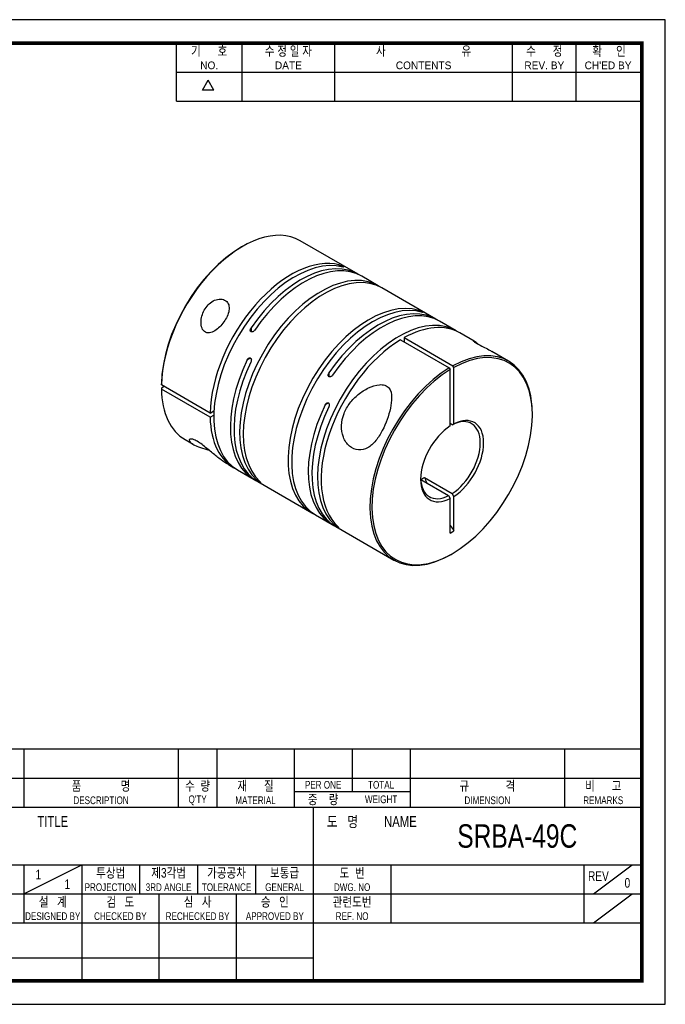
# Model space of a CAD drawing. Header units: millimetres. Extents: x 0 to 297, y 0 to 210.
# Tile 2 of 2: x 159 to 297, y 0 to 210. Entities that reach past the tile are written whole.
import ezdxf
from ezdxf.enums import TextEntityAlignment as Align

# ---------------------------------------------------------------- set-up
doc = ezdxf.new("R2010")
doc.units = ezdxf.units.MM
doc.header["$LTSCALE"] = 5
doc.layers.get('0').update_dxf_attribs({"linetype": 'CONTINUOUS'})
doc.layers.add('BM', color=2, linetype='CONTINUOUS')
doc.layers.add('D', color=7, linetype='CONTINUOUS')
doc.styles.get("Standard").update_dxf_attribs({"font": 'Gulim.ttf', "width": 0.8, "height": 3})

msp = doc.modelspace()

# ---------------------------------------------------------------- linework, layer by layer
for p, q in [((192.71392, 192.64074), (192.71392, 205)), ((206.72109, 192.64074), (206.72109, 205)), ((226.49591, 192.64074), (226.49591, 205)), ((264.39765, 192.64074), (264.39765, 205)), ((277.99284, 192.64074), (277.99284, 205)), ((192.71392, 198.82037), (291.58802, 198.82037)), ((198.25647, 194.97648), (199.49239, 197.11716)), ((200.72832, 194.97648), (199.49239, 197.11716)), ((200.72832, 194.97648), (198.25647, 194.97648)), ((192.71392, 192.64074), (291.58802, 192.64074)), ((292, 54.43705), (147.8086, 54.43705)), ((160.16787, 54.43705), (160.16787, 42.07779)), ((193.1259, 54.43705), (193.1259, 42.07779)), ((201.36541, 54.43705), (201.36541, 42.07779)), ((217.84443, 54.43705), (217.84443, 42.07779)), ((230.20369, 54.43705), (230.20369, 45.37359)), ((242.56295, 54.43705), (242.56295, 42.07779)), ((275.52098, 54.43705), (275.52098, 42.07779)), ((147.8086, 48.25742), (292, 48.25742)), ((217.84443, 45.37359), (242.56295, 45.37359)), ((147.8086, 42.07779), (292, 42.07779)), ((221.96418, 5), (221.96418, 42.07779)), ((147.8086, 29.71852), (292, 29.71852)), ((160.16787, 23.53889), (172.52713, 29.71852)), ((160.16787, 29.71852), (160.16787, 17.35926)), ((172.52713, 29.71852), (172.52713, 5)), ((184.88639, 29.71852), (184.88639, 23.53889)), ((197.24565, 29.71852), (197.24565, 23.53889)), ((209.60492, 29.71852), (209.60492, 23.53889)), ((238.4432, 29.71852), (238.4432, 17.35926)), ((279.64074, 29.71852), (279.64074, 17.35926)), ((281.70061, 23.53889), (289.94012, 29.71852)), ((147.8086, 23.53889), (221.96418, 23.53889)), ((189.00615, 23.53889), (189.00615, 5)), ((205.48516, 23.53889), (205.48516, 5)), ((221.96418, 23.53889), (292, 23.53889)), ((281.70061, 17.35926), (289.94012, 23.53889)), ((147.8086, 17.35926), (292, 17.35926)), ((147.8086, 9.87984), (221.96418, 9.87984))]:
    msp.add_line(p, q)
msp.add_lwpolyline([(297, 210), (0, 210), (0, 0), (297, 0)], close=True)
msp.add_lwpolyline([(292, 205, 0.8, 0.8, 0), (5, 205, 0.8, 0.8, 0), (5, 5, 0.8, 0.8, 0), (292, 5, 0.8, 0.8, 0)], format="xyseb", close=True)
at = {"layer": 'BM', "ltscale": 25.4}
for p, q in [((231.46889, 155.72337), (219.09452, 162.86772)), ((206.84452, 161.65426), (206.63239, 161.53179)), ((227.45668, 157.42343), (227.45668, 157.70245)), ((235.78224, 153.23306), (232.24671, 155.2743)), ((248.0859, 146.12954), (236.56006, 152.78399)), ((244.42725, 147.76124), (244.42725, 148.00651)), ((252.39925, 143.63923), (248.86372, 145.68047)), ((208.64764, 144.25063), (208.64764, 143.4453)), ((256.22517, 141.43033), (253.17707, 143.19015)), ((240.53816, 141.74712), (250.93263, 135.74587)), ((241.31598, 142.19619), (251.71045, 136.19494)), ((241.31598, 142.19619), (241.31598, 141.29805)), ((263.57154, 137.1889), (260.01955, 139.23964)), ((208.52484, 137.84373), (207.82741, 137.44106)), ((225.26465, 134.65679), (225.26465, 133.85147)), ((250.93263, 135.74587), (251.14476, 135.37838)), ((251.14476, 123.36798), (251.14476, 135.37838)), ((251.92258, 135.82746), (251.71045, 136.19494)), ((251.92258, 123.81705), (251.92258, 135.82746)), ((189.52477, 132.09961), (189.52482, 132.34459)), ((199.91924, 126.09836), (189.52477, 132.09961)), ((189.52482, 131.44644), (189.52477, 131.20146)), ((199.91924, 125.20021), (189.52477, 131.20146)), ((190.09046, 131.77301), (189.52482, 131.44644)), ((225.14185, 128.24989), (224.44442, 127.84723)), ((199.91924, 126.09836), (200.73202, 126.56762)), ((199.91924, 125.20021), (200.69706, 125.64928)), ((268.64565, 125.72841), (268.64565, 125.97336)), ((251.56903, 123.6122), (251.14476, 123.85715)), ((251.56903, 123.6122), (251.92258, 123.81705)), ((194.59452, 120.43247), (196.27675, 119.46124)), ((203.80761, 115.1133), (204.98899, 114.43123)), ((205.76681, 113.98215), (209.30234, 111.94091)), ((209.80731, 111.88472), (210.01972, 112.00736)), ((210.08016, 111.49184), (221.606, 104.83739)), ((244.8433, 111.92768), (250.79121, 108.49366)), ((245.62112, 112.37676), (251.56903, 108.94273)), ((250.79121, 108.49366), (251.14476, 107.88056)), ((251.14476, 100.51908), (251.14476, 107.88056)), ((251.92258, 108.32963), (251.56903, 108.94273)), ((251.92258, 100.96816), (251.92258, 108.32963)), ((222.38382, 104.38832), (225.91935, 102.34708)), ((226.42432, 102.29089), (226.63673, 102.41352)), ((226.69717, 101.898), (239.07154, 94.75366)), ((251.14476, 100.51908), (251.92258, 100.96816)), ((251.32154, 95.96711), (251.53367, 96.08959))]:
    msp.add_line(p, q, dxfattribs=at)
msp.add_arc((242.67315, 116.58463), 5.13777, 294.9855948, 305.0144052, dxfattribs=at)
for centre, major_axis, start_param, end_param in [((206.84452, 141.6501), (12.25, 21.21762), 0, 2.333743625), ((206.63239, 141.77257), (12.1, 20.95781), 0.785398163, 2.33346526), ((218.01681, 135.19977), (12.25, 21.21762), 0.154592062, 3.141592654), ((217.23899, 135.64885), (-12.25, -21.21762), 3.296184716, 5.475336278), ((219.21889, 134.50575), (-12.25, -21.21762), 3.109839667, 4.583308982), ((219.99671, 134.05668), (-12.25, -21.21762), 3.141592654, 4.583308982), ((223.53224, 132.01544), (-12.25, -21.21762), 3.109839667, 6.154105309), ((224.31006, 131.56636), (-12.25, -21.21762), 3.141592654, 6.154105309), ((233.856, 126.05501), (12.25, 21.21762), 0.129079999, 3.173345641), ((234.63382, 125.60594), (12.25, 21.21762), 0.129079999, 3.141592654), ((235.8359, 124.91192), (-12.25, -21.21762), 3.109839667, 4.583308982), ((236.61372, 124.46284), (-12.25, -21.21762), 3.141592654, 4.583308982), ((240.14925, 122.4216), (-12.25, -21.21762), 3.109839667, 6.154105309), ((240.92707, 121.97253), (-12.25, -21.21762), 3.141592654, 3.904539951), ((240.92707, 121.97253), (12.25, 21.21762), 0.807849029, 3.012512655), ((251.53367, 115.84881), (12.1, 20.95781), 0.808127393, 7.045854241), ((251.32154, 115.97128), (-12.25, -21.21762), 2.35619449, 3.904539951), ((221.55234, 133.15853), (12.25, 21.21762), 1.699876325, 3.173345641), ((222.33016, 132.70946), (12.25, 21.21762), 1.699876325, 3.141592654), ((251.32154, 115.97128), (-12.25, -21.21762), 3.949441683, 7.068583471), ((206.84452, 141.6501), (12.25, 21.21762), 2.378645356, 3.141592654), ((238.16935, 123.5647), (12.25, 21.21762), 1.699876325, 3.173345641), ((238.94717, 123.11562), (12.25, 21.21762), 1.699876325, 3.141592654), ((217.23899, 135.64885), (12.25, 21.21762), 2.378645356, 3.173345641), ((251.18012, 116.05293), (-4.5, -7.79423), 0.846547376, 3.865841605), ((251.53367, 115.84881), (-4.75, -8.22724), 0.843325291, 3.869063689), ((251.53367, 115.84881), (4.75, 8.22724), 0.843325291, 3.869063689), ((251.18012, 116.05293), (4.5, 7.79423), 2.383600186, 3.865841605), ((267.83248, 116.27747), (-18.75, 32.47595), 1.363240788, 1.398676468), ((267.83248, 116.27747), (-18.75, 32.47595), 1.675499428, 1.712693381)]:
    msp.add_ellipse(centre, major_axis=major_axis, ratio=0.577350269, start_param=start_param, end_param=end_param, dxfattribs=at)
for points, knots in [([(227.45668, 157.70245), (227.50977, 157.68833), (227.57442, 157.66713), (227.6459, 157.64033), (227.71747, 157.6135), (227.79862, 157.57998), (227.88159, 157.54268), (227.93514, 157.5186), (227.99079, 157.49235), (228.04427, 157.46581), (228.0981, 157.43911), (228.15137, 157.41126), (228.1977, 157.38553), (228.21044, 157.37845), (228.22275, 157.37148), (228.2345, 157.36469), (228.27155, 157.3433), (228.3036, 157.32337), (228.32817, 157.30651), (228.35265, 157.28971), (228.37045, 157.27548), (228.38138, 157.26431), (228.39315, 157.25228), (228.39732, 157.24348), (228.39494, 157.23773), (228.39208, 157.23081), (228.37976, 157.22813), (228.36, 157.22907), (228.33623, 157.2302), (228.30118, 157.23658), (228.25775, 157.24738), (228.25026, 157.24925), (228.24251, 157.25124), (228.2345, 157.25337)], [0, 0, 0, 0, 0.144342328, 0.144342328, 0.144342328, 0.289400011, 0.289400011, 0.289400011, 0.382151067, 0.382151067, 0.382151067, 0.475889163, 0.475889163, 0.475889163, 0.501187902, 0.501187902, 0.501187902, 0.582084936, 0.582084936, 0.582084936, 0.662509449, 0.662509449, 0.662509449, 0.749041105, 0.749041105, 0.749041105, 0.853152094, 0.853152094, 0.853152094, 0.978588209, 0.978588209, 0.978588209, 1, 1, 1, 1]), ([(198.85421, 148.34862), (198.35747, 147.56719), (198.05872, 146.68012), (197.95546, 145.35841), (197.9801, 144.91047), (198.20029, 144.09043), (198.40455, 143.71438), (199.00554, 143.24537), (199.39886, 143.16784), (200.17307, 143.27819), (200.55979, 143.44819), (201.66058, 144.12784), (202.31857, 144.79405), (203.38646, 146.28165), (203.80835, 147.14002), (204.00033, 148.38348), (203.98842, 148.79404), (203.76571, 149.51942), (203.55283, 149.83389), (202.95036, 150.27486), (202.56567, 150.39762), (201.73874, 150.42574), (201.29783, 150.33135), (200.06072, 149.80069), (199.35096, 149.13004), (198.85421, 148.34862)], [0, 0, 0, 0, 0.125, 0.125, 0.1875, 0.1875, 0.25, 0.25, 0.3125, 0.3125, 0.375, 0.375, 0.5, 0.5, 0.625, 0.625, 0.6875, 0.6875, 0.75, 0.75, 0.8125, 0.8125, 0.875, 0.875, 1, 1, 1, 1]), ([(244.42725, 148.00651), (244.47927, 147.99028), (244.54232, 147.96723), (244.61216, 147.93886), (244.67318, 147.91406), (244.74104, 147.88453), (244.81145, 147.85197), (244.8665, 147.82651), (244.92447, 147.79857), (244.98113, 147.77009), (245.02816, 147.74645), (245.07539, 147.72186), (245.11878, 147.69839), (245.14946, 147.68178), (245.17873, 147.66546), (245.20506, 147.65026), (245.24163, 147.62915), (245.27333, 147.60971), (245.2977, 147.59353), (245.32198, 147.5774), (245.33975, 147.56403), (245.35086, 147.55376), (245.36557, 147.54019), (245.36918, 147.53161), (245.36372, 147.52744), (245.35685, 147.52219), (245.33553, 147.52368), (245.30366, 147.53049), (245.2777, 147.53604), (245.24429, 147.5452), (245.20506, 147.55744)], [0, 0, 0, 0, 0.14226594, 0.14226594, 0.14226594, 0.266443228, 0.266443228, 0.266443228, 0.363307, 0.363307, 0.363307, 0.443608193, 0.443608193, 0.443608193, 0.500035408, 0.500035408, 0.500035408, 0.579014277, 0.579014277, 0.579014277, 0.657494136, 0.657494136, 0.657494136, 0.761699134, 0.761699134, 0.761699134, 0.893339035, 0.893339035, 0.893339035, 1, 1, 1, 1]), ([(209.42546, 143.80155), (209.37344, 143.72525), (209.31039, 143.65377), (209.24054, 143.59318), (209.17952, 143.54025), (209.11167, 143.49428), (209.04126, 143.46102), (208.9862, 143.43502), (208.92824, 143.41627), (208.87158, 143.40836), (208.82455, 143.40179), (208.77732, 143.40266), (208.73393, 143.41219), (208.70325, 143.41894), (208.67397, 143.4301), (208.64764, 143.4453), (208.61108, 143.46641), (208.57937, 143.496), (208.55501, 143.53081), (208.53072, 143.56549), (208.51296, 143.60614), (208.50185, 143.64916), (208.48714, 143.70608), (208.48353, 143.76867), (208.48899, 143.83123), (208.49586, 143.9101), (208.51718, 143.99138), (208.54904, 144.06862), (208.575, 144.13156), (208.60842, 144.19309), (208.64764, 144.25063)], [0, 0, 0, 0, 0.14226594, 0.14226594, 0.14226594, 0.266443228, 0.266443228, 0.266443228, 0.363307, 0.363307, 0.363307, 0.443608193, 0.443608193, 0.443608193, 0.500035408, 0.500035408, 0.500035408, 0.579014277, 0.579014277, 0.579014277, 0.657494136, 0.657494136, 0.657494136, 0.761699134, 0.761699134, 0.761699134, 0.893339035, 0.893339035, 0.893339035, 1, 1, 1, 1]), ([(257.17504, 140.74361), (256.99389, 140.88712), (256.83217, 141.0123), (256.30843, 141.39713), (256.06291, 141.53291), (256.02014, 141.4942), (256.06272, 141.43931), (256.35315, 141.22121), (256.61019, 141.05611), (257.31714, 140.65957), (257.74559, 140.43873), (258.56509, 140.01964), (258.96417, 139.81614), (259.57798, 139.48844), (259.81065, 139.35975), (260.02759, 139.23435)], [0.4537232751, 0.4537232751, 0.4537232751, 0.4537232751, 0.5, 0.5, 0.625, 0.625, 0.6875, 0.6875, 0.75, 0.75, 0.8125, 0.8125, 0.875, 0.875, 0.9166662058, 0.9166662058, 0.9166662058, 0.9166662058]), ([(207.82741, 137.44106), (207.86748, 137.52427), (207.91896, 137.60243), (207.97846, 137.66899), (208.03044, 137.72714), (208.08994, 137.77793), (208.15335, 137.81523), (208.20292, 137.8444), (208.2561, 137.86591), (208.3091, 137.87594), (208.35309, 137.88426), (208.398, 137.88474), (208.44002, 137.87599), (208.46974, 137.8698), (208.49851, 137.85893), (208.52484, 137.84373), (208.56141, 137.82262), (208.59409, 137.79246), (208.62029, 137.7566), (208.6464, 137.72086), (208.66686, 137.67865), (208.68131, 137.63371), (208.70042, 137.57425), (208.70965, 137.50841), (208.71053, 137.44219), (208.71165, 137.35871), (208.69969, 137.27202), (208.67786, 137.18898), (208.66008, 137.12132), (208.63544, 137.05473), (208.60523, 136.99199)], [0, 0, 0, 0, 0.14226594, 0.14226594, 0.14226594, 0.266443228, 0.266443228, 0.266443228, 0.363307, 0.363307, 0.363307, 0.443608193, 0.443608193, 0.443608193, 0.500035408, 0.500035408, 0.500035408, 0.579014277, 0.579014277, 0.579014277, 0.657494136, 0.657494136, 0.657494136, 0.761699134, 0.761699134, 0.761699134, 0.893339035, 0.893339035, 0.893339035, 1, 1, 1, 1]), ([(226.04247, 134.20772), (225.99045, 134.13141), (225.9274, 134.05993), (225.85755, 133.99935), (225.79653, 133.94642), (225.72868, 133.90044), (225.65827, 133.86719), (225.60321, 133.84118), (225.54525, 133.82244), (225.48859, 133.81453), (225.44156, 133.80796), (225.39432, 133.80882), (225.35094, 133.81836), (225.32026, 133.8251), (225.29098, 133.83626), (225.26465, 133.85147), (225.22809, 133.87258), (225.19638, 133.90216), (225.17201, 133.93697), (225.14773, 133.97165), (225.12997, 134.01231), (225.11885, 134.05532), (225.10415, 134.11224), (225.10054, 134.17483), (225.10599, 134.2374), (225.11287, 134.31626), (225.13419, 134.39754), (225.16605, 134.47479), (225.19201, 134.53773), (225.22543, 134.59926), (225.26465, 134.65679)], [0, 0, 0, 0, 0.14226594, 0.14226594, 0.14226594, 0.266443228, 0.266443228, 0.266443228, 0.363307, 0.363307, 0.363307, 0.443608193, 0.443608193, 0.443608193, 0.500035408, 0.500035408, 0.500035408, 0.579014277, 0.579014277, 0.579014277, 0.657494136, 0.657494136, 0.657494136, 0.761699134, 0.761699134, 0.761699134, 0.893339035, 0.893339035, 0.893339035, 1, 1, 1, 1]), ([(236.64626, 122.35874), (237.45101, 123.90094), (238.02629, 125.54689), (238.53202, 127.91884), (238.64083, 128.7042), (238.62014, 130.19271), (238.49286, 130.92291), (237.84872, 131.71711), (237.55519, 131.92075), (236.84863, 132.15405), (236.44896, 132.1832), (235.24453, 132.09331), (234.42801, 131.81589), (232.90959, 131.08379), (232.18363, 130.61104), (230.87007, 129.53319), (230.27272, 128.92251), (229.22693, 127.546), (228.79663, 126.80489), (228.1618, 125.19206), (227.96915, 124.3443), (227.90513, 122.60691), (228.04089, 121.74651), (228.63362, 120.21406), (229.09416, 119.54033), (230.20923, 118.57876), (230.86852, 118.28754), (232.20557, 118.16879), (232.8844, 118.33789), (234.15046, 119.04733), (234.7394, 119.58497), (235.78544, 120.85752), (236.24389, 121.58764), (236.64626, 122.35874)], [0, 0, 0, 0, 0.125, 0.125, 0.1875, 0.1875, 0.25, 0.25, 0.28125, 0.28125, 0.3125, 0.3125, 0.375, 0.375, 0.4375, 0.4375, 0.5, 0.5, 0.5625, 0.5625, 0.625, 0.625, 0.6875, 0.6875, 0.75, 0.75, 0.8125, 0.8125, 0.875, 0.875, 0.9375, 0.9375, 1, 1, 1, 1]), ([(224.44442, 127.84723), (224.48449, 127.93043), (224.53597, 128.00859), (224.59547, 128.07515), (224.64745, 128.1333), (224.70695, 128.1841), (224.77036, 128.2214), (224.81993, 128.25056), (224.87311, 128.27207), (224.92611, 128.2821), (224.9701, 128.29042), (225.015, 128.2909), (225.05703, 128.28215), (225.08675, 128.27597), (225.11552, 128.26509), (225.14185, 128.24989), (225.17842, 128.22878), (225.2111, 128.19863), (225.2373, 128.16276), (225.26341, 128.12703), (225.28387, 128.08481), (225.29832, 128.03987), (225.31743, 127.98041), (225.32666, 127.91457), (225.32754, 127.84835), (225.32865, 127.76488), (225.3167, 127.67819), (225.29487, 127.59515), (225.27709, 127.52749), (225.25245, 127.46089), (225.22224, 127.39816)], [0, 0, 0, 0, 0.14226594, 0.14226594, 0.14226594, 0.266443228, 0.266443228, 0.266443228, 0.363307, 0.363307, 0.363307, 0.443608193, 0.443608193, 0.443608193, 0.500035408, 0.500035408, 0.500035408, 0.579014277, 0.579014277, 0.579014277, 0.657494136, 0.657494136, 0.657494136, 0.761699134, 0.761699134, 0.761699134, 0.893339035, 0.893339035, 0.893339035, 1, 1, 1, 1]), ([(203.81302, 115.11017), (203.31525, 115.39758), (202.79274, 115.74412), (201.66245, 116.56627), (201.05078, 117.05138), (199.79473, 118.08344), (199.13386, 118.64851), (198.10557, 119.45417), (197.75849, 119.71175), (197.10209, 120.13964), (196.79735, 120.30452), (196.0501, 120.61167), (195.7688, 120.59136), (195.46832, 120.4379), (195.44281, 120.29674), (195.64752, 119.83188), (196.15386, 119.46092), (197.08645, 119.07072)], [0.5040458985, 0.5040458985, 0.5040458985, 0.5040458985, 0.5625, 0.5625, 0.625, 0.625, 0.6875, 0.6875, 0.71875, 0.71875, 0.75, 0.75, 0.8125, 0.8125, 0.875, 0.875, 1, 1, 1, 1]), ([(197.08645, 119.07072), (197.55274, 118.87562), (198.10993, 118.67975), (199.06589, 118.36916), (199.37155, 118.27271), (199.69063, 118.17202)], [0, 0, 0, 0, 0.0625, 0.0625, 0.08938872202, 0.08938872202, 0.08938872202, 0.08938872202]), ([(210.58513, 111.43565), (210.6252, 111.39871), (210.65557, 111.36782), (210.67312, 111.34574), (210.68845, 111.32645), (210.69434, 111.31341), (210.68793, 111.30901), (210.68293, 111.30558), (210.67018, 111.30741), (210.6487, 111.31558), (210.63087, 111.32236), (210.60651, 111.33375), (210.57655, 111.34947), (210.55537, 111.36058), (210.53107, 111.37404), (210.50474, 111.38924), (210.46818, 111.41035), (210.4267, 111.43542), (210.38437, 111.46198), (210.3422, 111.48843), (210.29811, 111.51701), (210.2553, 111.54557), (210.19865, 111.58336), (210.14264, 111.62219), (210.09119, 111.65922), (210.02633, 111.70589), (209.9666, 111.75119), (209.91563, 111.7922), (209.8741, 111.82562), (209.83752, 111.85687), (209.80731, 111.88472)], [0, 0, 0, 0, 0.14226594, 0.14226594, 0.14226594, 0.266443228, 0.266443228, 0.266443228, 0.363307, 0.363307, 0.363307, 0.443608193, 0.443608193, 0.443608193, 0.500035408, 0.500035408, 0.500035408, 0.579014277, 0.579014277, 0.579014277, 0.657494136, 0.657494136, 0.657494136, 0.761699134, 0.761699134, 0.761699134, 0.893339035, 0.893339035, 0.893339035, 1, 1, 1, 1]), ([(227.20214, 101.84181), (227.24221, 101.80488), (227.27258, 101.77398), (227.29013, 101.7519), (227.30546, 101.73261), (227.31135, 101.71957), (227.30494, 101.71518), (227.29993, 101.71174), (227.28719, 101.71358), (227.26571, 101.72175), (227.24788, 101.72853), (227.22352, 101.73991), (227.19356, 101.75563), (227.17238, 101.76675), (227.14808, 101.7802), (227.12175, 101.7954), (227.08519, 101.81651), (227.04371, 101.84159), (227.00138, 101.86814), (226.95921, 101.8946), (226.91512, 101.92318), (226.87231, 101.95174), (226.81566, 101.98953), (226.75965, 102.02836), (226.7082, 102.06538), (226.64334, 102.11205), (226.5836, 102.15735), (226.53264, 102.19837), (226.49111, 102.23178), (226.45453, 102.26304), (226.42432, 102.29089)], [0, 0, 0, 0, 0.14226594, 0.14226594, 0.14226594, 0.266443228, 0.266443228, 0.266443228, 0.363307, 0.363307, 0.363307, 0.443608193, 0.443608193, 0.443608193, 0.500035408, 0.500035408, 0.500035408, 0.579014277, 0.579014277, 0.579014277, 0.657494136, 0.657494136, 0.657494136, 0.761699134, 0.761699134, 0.761699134, 0.893339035, 0.893339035, 0.893339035, 1, 1, 1, 1])]:
    msp.add_open_spline(points, degree=3, knots=knots, dxfattribs=at)

# ---------------------------------------------------------------- texts
at = {"layer": 'D', "width": 0.8}
for s, height, p in [('기      호', 2.059877, (199.71751, 203.3521)), ('수 정 일 자', 2.059877, (216.6085, 203.3521)), ('사                           유', 2.0598771, (245.44678, 203.3521)), ('수      정', 2.059877, (271.19524, 203.3521)), ('확     인', 2.059877, (284.99642, 203.3521)), ('품              명', 2.0598771, (176.64688, 46.60952)), ('수  량', 2.059877, (197.24565, 46.60952)), ('재      질', 2.059877, (209.60492, 46.60952)), ('PER ONE', 1.647902, (224.02406, 46.8155)), ('TOTAL', 1.647902, (236.38332, 46.8155)), ('규             격', 2.0598771, (259.04197, 46.60952)), ('비      고', 2.059877, (283.76049, 46.60952)), ('DESCRIPTION', 1.6479017, (176.64688, 43.5197)), ("Q'TY", 1.647902, (197.24565, 43.5197)), ('MATERIAL', 1.647902, (209.60492, 43.5197)), ('중    량', 2.059877, (224.02406, 43.72569)), ('WEIGHT', 1.647902, (236.38332, 43.72569)), ('DIMENSION', 1.647902, (259.04197, 43.5197)), ('REMARKS', 1.647902, (283.76049, 43.5197)), ('TITLE', 2.307062, (166.3475, 38.98797)), ('도   명', 2.307062, (228.14381, 38.98797)), ('NAME', 2.307062, (240.50307, 38.98797)), ('SRBA-49C', 5, (265.42755, 35.89816)), ('투상법', 2.059877, (178.70676, 28.07062)), ('제3각법', 2.059877, (191.06602, 28.07062)), ('가공공차', 2.059877, (203.42529, 28.07062)), ('보통급', 2.059877, (215.78455, 28.07062)), ('도  번', 2.059877, (230.20369, 28.07062)), ('1', 2.05988, (163.25768, 27.65865)), ('REV', 2.059877, (282.73055, 27.34967)), ('1', 2.05988, (169.43731, 25.59877)), ('PROJECTION', 1.647902, (178.70676, 24.98081)), ('3RD ANGLE', 1.647902, (191.06602, 24.98081)), ('TOLERANCE', 1.647902, (203.42529, 24.98081)), ('GENERAL', 1.647902, (215.78455, 24.98081)), ('DWG. NO', 1.647902, (230.20369, 24.98081)), ('0', 2.05988, (288.91018, 25.90775)), ('설   계', 2.059877, (166.3475, 21.89099)), ('검   도', 2.059877, (180.76664, 21.89099)), ('심   사', 2.059877, (197.24565, 21.89099)), ('승   인', 2.059877, (213.72467, 21.89099)), ('관련도번', 2.059877, (230.20369, 21.89099)), ('REF. NO', 1.647902, (230.20369, 18.80118))]:
    msp.add_text(s, height=height, dxfattribs=at).set_placement(p, align=Align.MIDDLE)
at = {"layer": 'D'}
for s, p in [('NO.', (199.71751, 200.26228)), ('DATE', (216.6085, 200.26228)), ('CONTENTS', (245.44678, 200.26228)), ('REV. BY', (271.19524, 200.26228)), ("CH'ED BY", (284.79043, 200.26228))]:
    msp.add_text(s, height=1.647902, dxfattribs=at).set_placement(p, align=Align.MIDDLE)
at = {"layer": 'D', "width": 0.8}
for s, height, p in [('DESIGNED BY', 1.6479017, (166.3475, 17.97719)), ('CHECKED BY', 1.647902, (180.76664, 17.97719)), ('RECHECKED BY', 1.6479017, (197.24565, 17.97719)), ('APPROVED BY', 1.6479017, (213.72467, 17.97719))]:
    msp.add_text(s, height=height, dxfattribs=at).set_placement(p, align=Align.CENTER)

doc.saveas('drawing.dxf')
